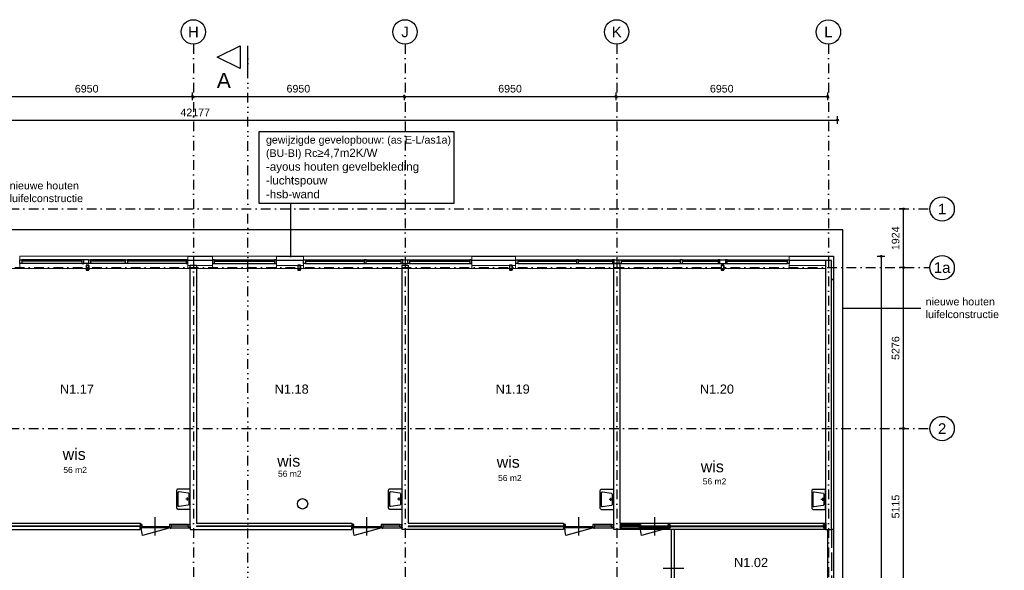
# Model space of a CAD drawing. Header units: millimetres. Extents: x 1137596 to 6076935, y -417599 to 265181.
# Tile 31 of 47: x 1279389 to 1311715, y -303720 to -285665. Entities that reach past the tile are written whole.
import ezdxf
from ezdxf.enums import TextEntityAlignment as Align

# ---------------------------------------------------------------- set-up
doc = ezdxf.new("R2010")
doc.units = ezdxf.units.MM
doc.header["$LTSCALE"] = 50
doc.header["$PDMODE"] = 3
doc.header["$PDSIZE"] = 1
for name, pattern in [('ACAD_ISO02W100', [15, 12, -3]), ('DASHDOT2', [12.7, 6.35, -3.175, 0, -3.175]), ('DIVIDE2', [15.875, 6.35, -3.175, 0, -3.175, 0, -3.175])]:
    doc.linetypes.add(name, pattern=pattern)
doc.layers.get('0').update_dxf_attribs({"linetype": 'CONTINUOUS'})
doc.layers.get('DEFPOINTS').update_dxf_attribs({"linetype": 'CONTINUOUS'})
for name, color, linetype in [('AL21----_BUITENWAND', 3, 'CONTINUOUS'), ('AL22----_BINNENWAND', 3, 'CONTINUOUS'), ('AL24----_TRAPPEN', 1, 'CONTINUOUS'), ('AL28----_KONSTRUKTIES', 4, 'CONTINUOUS'), ('AL31----_BUITENKOZIJN', 2, 'CONTINUOUS'), ('AL32----_BINNENKOZIJN', 7, 'CONTINUOUS'), ('AL32----_BINNENKOZIJN_1', 1, 'CONTINUOUS'), ('AL74----_INRSANITAIR', 7, 'CONTINUOUS'), ('Alg-Dik-Az', 4, 'CONTINUOUS'), ('bib', 7, 'CONTINUOUS'), ('bib @ 100', 7, 'CONTINUOUS'), ('DIM25', 1, 'CONTINUOUS'), ('Stramien-Alg-Az', 9, 'DASHDOT2'), ('Stramien-Alg-Drs', 8, 'CONTINUOUS'), ('Stramien-Alg-Txt', 2, 'CONTINUOUS'), ('Txt25', 2, 'CONTINUOUS'), ('TXT25-Oppvl', 2, 'CONTINUOUS'), ('TXT35', 3, 'CONTINUOUS')]:
    doc.layers.add(name, color=color, linetype=linetype)
doc.styles.add('BOS3', font='arial.ttf')
doc.dimstyles.new('BOS3', dxfattribs={"dimtxt": 2.5, "dimasz": 1.25, "dimexe": 1.25, "dimexo": 0, "dimgap": 1.25, "dimtad": 1, "dimdec": 3, "dimdsep": 46, "dimtxsty": 'BOS3', "dimblk": 'SMALL', "dimblk1": 'SMALL', "dimblk2": 'SMALL', "dimsah": 1, "dimcen": 2.5, "dimclrd": 1, "dimclre": 1, "dimclrt": 2, "dimadec": 4, "dimazin": 2, "dimtfac": 0.4, "dimtdec": 0, "dimtix": 1, "dimtmove": 2, "dimatfit": 3, "dimfxl": 1.25, "dimfxlon": 1, "dimtvp": 1, "dimtolj": 1, "dimarcsym": 0})

# ---------------------------------------------------------------- blocks, each defined once
blk = doc.blocks.new('*U247')
at = {"layer": 'Stramien-Alg-Drs'}
blk.add_circle((-4, 0), 4, dxfattribs=at)
at = {"layer": 'Stramien-Alg-Txt', "style": 'BOS3'}
blk.add_attdef('TEKST', text='', height=3.5, dxfattribs=at).set_placement((-4, 0), align=Align.MIDDLE)
blk = doc.blocks.new('_Small')
at = {"color": 0, "linetype": 'ByBlock', "lineweight": -2}
blk.add_circle((0, 0), 0.25, dxfattribs=at)
blk = doc.blocks.new('*D203')
at = {"layer": 'DEFPOINTS', "color": 0, "transparency": 16777216}
for p in [(752194, -559428), (745244, -559737), (752194, -559871)]:
    blk.add_point(p, dxfattribs=at)
at = {"layer": 'DIM25', "color": 1, "lineweight": -2, "transparency": 16777216}
for p, q in [((745244, -559553), (745244, -559303)), ((745244, -559428), (752194, -559428)), ((752194, -559553), (752194, -559303))]:
    blk.add_line(p, q, dxfattribs=at)
at = {"layer": 'DIM25', "color": 1, "lineweight": -2, "transparency": 16777216, "xscale": 125, "yscale": 125, "zscale": 125, "rotation": 180}
blk.add_blockref('_Small', (745244, -559428), dxfattribs=at)
at = {"layer": 'DIM25', "color": 1, "lineweight": -2, "transparency": 16777216, "xscale": 125, "yscale": 125, "zscale": 125}
blk.add_blockref('_Small', (752194, -559428), dxfattribs=at)
at = {"layer": 'DIM25', "color": 2, "transparency": 16777216, "insert": (748719, -559175), "char_height": 250, "attachment_point": 5, "style": 'BOS3'}
blk.add_mtext('\\A1;6950', dxfattribs=at)
blk = doc.blocks.new('*D204')
at = {"layer": 'DEFPOINTS', "color": 0, "transparency": 16777216}
for p in [(759144, -559252), (759144, -559428), (752194, -559871)]:
    blk.add_point(p, dxfattribs=at)
at = {"layer": 'DIM25', "color": 1, "lineweight": -2, "transparency": 16777216}
for p, q in [((752194, -559553), (752194, -559303)), ((752194, -559428), (759144, -559428)), ((759144, -559377), (759144, -559553))]:
    blk.add_line(p, q, dxfattribs=at)
at = {"layer": 'DIM25', "color": 1, "lineweight": -2, "transparency": 16777216, "xscale": 125, "yscale": 125, "zscale": 125, "rotation": 180}
blk.add_blockref('_Small', (752194, -559428), dxfattribs=at)
at = {"layer": 'DIM25', "color": 1, "lineweight": -2, "transparency": 16777216, "xscale": 125, "yscale": 125, "zscale": 125}
blk.add_blockref('_Small', (759144, -559428), dxfattribs=at)
at = {"layer": 'DIM25', "color": 2, "transparency": 16777216, "insert": (755669, -559175), "char_height": 250, "attachment_point": 5, "style": 'BOS3'}
blk.add_mtext('\\A1;6950', dxfattribs=at)
blk = doc.blocks.new('*D205')
at = {"layer": 'DEFPOINTS', "color": 0, "transparency": 16777216}
for p in [(766094, -559161), (759144, -559252), (766094, -559428)]:
    blk.add_point(p, dxfattribs=at)
at = {"layer": 'DIM25', "color": 1, "lineweight": -2, "transparency": 16777216}
for p, q in [((759144, -559377), (759144, -559553)), ((759144, -559428), (766094, -559428)), ((766094, -559303), (766094, -559553))]:
    blk.add_line(p, q, dxfattribs=at)
at = {"layer": 'DIM25', "color": 1, "lineweight": -2, "transparency": 16777216, "xscale": 125, "yscale": 125, "zscale": 125, "rotation": 180}
blk.add_blockref('_Small', (759144, -559428), dxfattribs=at)
at = {"layer": 'DIM25', "color": 1, "lineweight": -2, "transparency": 16777216, "xscale": 125, "yscale": 125, "zscale": 125}
blk.add_blockref('_Small', (766094, -559428), dxfattribs=at)
at = {"layer": 'DIM25', "color": 2, "transparency": 16777216, "insert": (762619, -559175), "char_height": 250, "attachment_point": 5, "style": 'BOS3'}
blk.add_mtext('\\A1;6950', dxfattribs=at)
blk = doc.blocks.new('*D206')
at = {"layer": 'DEFPOINTS', "color": 0, "transparency": 16777216}
for p in [(766094, -559161), (773044, -559161), (773044, -559428)]:
    blk.add_point(p, dxfattribs=at)
at = {"layer": 'DIM25', "color": 1, "lineweight": -2, "transparency": 16777216}
for p, q in [((766094, -559303), (766094, -559553)), ((766094, -559428), (773044, -559428)), ((773044, -559303), (773044, -559553))]:
    blk.add_line(p, q, dxfattribs=at)
at = {"layer": 'DIM25', "color": 1, "lineweight": -2, "transparency": 16777216, "xscale": 125, "yscale": 125, "zscale": 125, "rotation": 180}
blk.add_blockref('_Small', (766094, -559428), dxfattribs=at)
at = {"layer": 'DIM25', "color": 1, "lineweight": -2, "transparency": 16777216, "xscale": 125, "yscale": 125, "zscale": 125}
blk.add_blockref('_Small', (773044, -559428), dxfattribs=at)
at = {"layer": 'DIM25', "color": 2, "transparency": 16777216, "insert": (769569, -559175), "char_height": 250, "attachment_point": 5, "style": 'BOS3'}
blk.add_mtext('\\A1;6950', dxfattribs=at)
blk = doc.blocks.new('*D216')
at = {"layer": 'DEFPOINTS', "color": 0, "transparency": 16777216}
for p in [(775531, -570317), (775711, -570317), (775692, -575432)]:
    blk.add_point(p, dxfattribs=at)
at = {"layer": 'DIM25', "color": 1, "lineweight": -2, "transparency": 16777216}
for p, q in [((775586, -570317), (775406, -570317)), ((775531, -575432), (775531, -570317)), ((775567, -575432), (775406, -575432))]:
    blk.add_line(p, q, dxfattribs=at)
at = {"layer": 'DIM25', "color": 1, "lineweight": -2, "transparency": 16777216, "xscale": 125, "yscale": 125, "zscale": 125}
for p, rotation in [((775531, -570317), 90), ((775531, -575432), 270)]:
    blk.add_blockref('_Small', p, dxfattribs=dict(at, rotation=rotation))
at = {"layer": 'DIM25', "color": 2, "transparency": 16777216, "insert": (775278, -572875), "char_height": 250, "attachment_point": 5, "rotation": 90, "style": 'BOS3'}
blk.add_mtext('\\A1;5115', dxfattribs=at)
blk = doc.blocks.new('*D219')
at = {"layer": 'DEFPOINTS', "color": 0, "transparency": 16777216}
for p in [(775531, -565041), (775616, -565041), (775711, -570317)]:
    blk.add_point(p, dxfattribs=at)
at = {"layer": 'DIM25', "color": 1, "lineweight": -2, "transparency": 16777216}
for p, q in [((775531, -565041), (775406, -565041)), ((775531, -570317), (775531, -565041)), ((775586, -570317), (775406, -570317))]:
    blk.add_line(p, q, dxfattribs=at)
at = {"layer": 'DIM25', "color": 1, "lineweight": -2, "transparency": 16777216, "xscale": 125, "yscale": 125, "zscale": 125}
for p, rotation in [((775531, -565041), 90), ((775531, -570317), 270)]:
    blk.add_blockref('_Small', p, dxfattribs=dict(at, rotation=rotation))
at = {"layer": 'DIM25', "color": 2, "transparency": 16777216, "insert": (775278, -567679), "char_height": 250, "attachment_point": 5, "rotation": 90, "style": 'BOS3'}
blk.add_mtext('\\A1;5276', dxfattribs=at)
blk = doc.blocks.new('*D220')
at = {"layer": 'DEFPOINTS', "color": 0, "transparency": 16777216}
for p in [(775531, -563117), (775636, -563117), (775616, -565041)]:
    blk.add_point(p, dxfattribs=at)
at = {"layer": 'DIM25', "color": 1, "lineweight": -2, "transparency": 16777216}
for p, q in [((775531, -563117), (775406, -563117)), ((775531, -565041), (775531, -563117)), ((775531, -565041), (775406, -565041))]:
    blk.add_line(p, q, dxfattribs=at)
at = {"layer": 'DIM25', "color": 1, "lineweight": -2, "transparency": 16777216, "xscale": 125, "yscale": 125, "zscale": 125}
for p, rotation in [((775531, -563117), 90), ((775531, -565041), 270)]:
    blk.add_blockref('_Small', p, dxfattribs=dict(at, rotation=rotation))
at = {"layer": 'DIM25', "color": 2, "transparency": 16777216, "insert": (775278, -564079), "char_height": 250, "attachment_point": 5, "rotation": 90, "style": 'BOS3'}
blk.add_mtext('\\A1;1924', dxfattribs=at)
blk = doc.blocks.new('*D221')
at = {"layer": 'DEFPOINTS', "color": 0, "transparency": 16777216}
for p in [(773370, -560201), (731193, -564668), (773370, -564683)]:
    blk.add_point(p, dxfattribs=at)
at = {"layer": 'DIM25', "color": 1, "lineweight": -2, "transparency": 16777216}
for p, q in [((731193, -560326), (731193, -560076)), ((731193, -560201), (773370, -560201)), ((773370, -560326), (773370, -560076))]:
    blk.add_line(p, q, dxfattribs=at)
at = {"layer": 'DIM25', "color": 1, "lineweight": -2, "transparency": 16777216, "xscale": 125, "yscale": 125, "zscale": 125, "rotation": 180}
blk.add_blockref('_Small', (731193, -560201), dxfattribs=at)
at = {"layer": 'DIM25', "color": 1, "lineweight": -2, "transparency": 16777216, "xscale": 125, "yscale": 125, "zscale": 125}
blk.add_blockref('_Small', (773370, -560201), dxfattribs=at)
at = {"layer": 'DIM25', "color": 2, "transparency": 16777216, "insert": (752282, -559950), "char_height": 250, "attachment_point": 5, "style": 'BOS3'}
blk.add_mtext('\\A1;42177', dxfattribs=at)
blk = doc.blocks.new('*D222')
at = {"layer": 'DEFPOINTS', "color": 0, "transparency": 16777216}
for p in [(773241, -564669), (773241, -590590), (774799, -590590)]:
    blk.add_point(p, dxfattribs=at)
at = {"layer": 'DIM25', "color": 1, "lineweight": -2, "transparency": 16777216}
for p, q in [((774674, -564669), (774924, -564669)), ((774799, -564669), (774799, -590590)), ((774674, -590590), (774924, -590590))]:
    blk.add_line(p, q, dxfattribs=at)
at = {"layer": 'DIM25', "color": 1, "lineweight": -2, "transparency": 16777216, "xscale": 125, "yscale": 125, "zscale": 125}
for p, rotation in [((774799, -564669), 90), ((774799, -590590), 270)]:
    blk.add_blockref('_Small', p, dxfattribs=dict(at, rotation=rotation))
at = {"layer": 'DIM25', "color": 2, "transparency": 16777216, "insert": (774547, -577629), "char_height": 250, "attachment_point": 5, "rotation": 90, "style": 'BOS3'}
blk.add_mtext('\\A1;25921', dxfattribs=at)
blk = doc.blocks.new('doorsneden')
at = {"layer": 'Alg-Dik-Az', "linetype": 'DIVIDE2'}
blk.add_line((43781, -63991), (43781, 5353), dxfattribs=at)
at = {"layer": 'Alg-Dik-Az'}
blk.add_line((43781, 4603), (43781, 5353), dxfattribs=at)
blk.add_lwpolyline([(43531, 4603), (42781, 4978), (43531, 5353)], close=True, dxfattribs=at)
at = {"layer": 'Alg-Dik-Az', "style": 'BOS3'}
blk.add_text('A', height=500, dxfattribs=at).set_placement((42766, 3963))
blk = doc.blocks.new('*U252')
at = {"layer": 'TXT25-Oppvl', "style": 'BOS3'}
blk.add_attdef('OPPERVLAKTE2', (0, -3), '', height=2, dxfattribs=at)
at = {"layer": 'TXT35', "style": 'BOS3'}
for tag, p, height in [('RUIMTENUMMER', (0, 4), 3), ('RUIMTENAAM', (0, 0), 2.5)]:
    blk.add_attdef(tag, p, '', height=height, dxfattribs=at)
blk = doc.blocks.new('stramienen')
at = {"layer": 'Stramien-Alg-Az'}
blk.add_line((730479.0455, -565041.1412), (776404.4348, -565041.1412), dxfattribs=at)
for points in [[(752220.671, -557711.0088), (752220.671, -629125.4991)], [(759170.6692, -557711.0234), (759170.6692, -629125.5137)], [(766120.6695, -557711.0234), (766120.6695, -629125.5137)], [(773070.6697, -557711.0234), (773070.6697, -629125.5137)], [(703629.6064, -563117.1403), (776404.4348, -563117.1403)], [(703629.6064, -570317.1403), (776404.4348, -570317.1403)]]:
    blk.add_lwpolyline(points, dxfattribs=at)
at = {"layer": 'bib @ 100', "xscale": 100, "yscale": 100, "zscale": 100}
for p, values in [((752620.671, -557311.0088), {'TEKST': 'H'}), ((759570.6692, -557311.0234), {'TEKST': 'J'}), ((766520.6695, -557311.0234), {'TEKST': 'K'}), ((773470.6687, -557313.6817), {'TEKST': 'L'}), ((777204.4348, -563117.1403), {'TEKST': '1'}), ((777204.4348, -565041.1412), {'TEKST': '1a'}), ((777204.4348, -570317.1403), {'TEKST': '2'})]:
    blk.add_blockref('*U247', p, dxfattribs=at).add_auto_attribs(values)
at = {"layer": 'DIM25'}
for base, p1, p2, picture, middle in [((752193.7268, -559427.6625), (745243.7265, -559736.7936), (752193.7268, -559870.693), '*D203', (748718.7267, -559175.0193)), ((759143.6766, -559427.6625), (752193.6768, -559870.693), (759143.6766, -559252.196), '*D204', (755668.6767, -559175.0193)), ((766093.9118, -559427.6625), (759143.9116, -559252.196), (766093.9118, -559160.7554), '*D205', (762618.9117, -559175.0193)), ((773043.9471, -559427.6625), (766093.9468, -559160.7554), (773043.9471, -559160.6253), '*D206', (769568.947, -559175.0193)), ((773370.1995, -560200.9072), (731193.1993, -564668.0989), (773370.1995, -564683.3413), '*D221', (752281.6994, -559950.3957))]:
    dim = blk.add_linear_dim(base=base, p1=p1, p2=p2, dimstyle='BOS3', override={"dimscale": 0, "dimtxt": 2.5, "dimasz": 1.25, "dimexe": 1.25, "dimexo": 1.25, "dimgap": 1.25, "dimclrt": 2, "dimfxl": 1.25, "dimfxlon": 1}, dxfattribs=at)
    dim.commit()
    dim.dimension.update_dxf_attribs({"geometry": picture, "text_midpoint": middle})
for base, p1, p2, picture, middle in [((775531.006, -563117.1413), (775616.3573, -565041.1412), (775636.4322, -563117.1413), '*D220', (775278.3628, -564079.1413)), ((774799.255, -590589.5966), (773241.2488, -564668.5968), (773241.2958, -590589.5966), '*D222', (774546.6117, -577629.0967)), ((775531.006, -565041.1402), (775711.09, -570317.1403), (775616.3573, -565041.1402), '*D219', (775278.3628, -567679.1403)), ((775531.006, -570317.0923), (775691.7367, -575432.0924), (775711.09, -570317.0923), '*D216', (775278.3628, -572874.5923))]:
    dim = blk.add_linear_dim(base=base, p1=p1, p2=p2, angle=90, dimstyle='BOS3', override={"dimscale": 0, "dimtxt": 2.5, "dimasz": 1.25, "dimexe": 1.25, "dimexo": 1.25, "dimgap": 1.25, "dimclrt": 2, "dimfxl": 1.25, "dimfxlon": 1}, dxfattribs=at)
    dim.commit()
    dim.dimension.update_dxf_attribs({"geometry": picture, "text_midpoint": middle})

msp = doc.modelspace()

# ---------------------------------------------------------------- linework, layer by layer
at = {"color": 3, "lineweight": 0}
for p, q in [((1279391.7731, -293822.5284), (1279391.7734, -293422.531)), ((1284911.8051, -293822.5313), (1284911.8053, -293422.535)), ((1285720.0792, -293822.5258), (1285720.079, -293422.5295)), ((1287817.5711, -293822.5298), (1287817.5708, -293422.5324)), ((1288710.7897, -293822.5293), (1288710.7895, -293422.533)), ((1294230.8216, -293822.5264), (1294230.8214, -293422.529)), ((1295670.5699, -293422.528), (1295670.5699, -293822.5256)), ((1304652.5191, -293422.5214), (1304652.5191, -293822.5209)), ((1284911.8051, -293657.6129), (1284911.8051, -293822.5313)), ((1285720.0791, -293657.6074), (1285720.0792, -293822.5258)), ((1288710.7896, -293657.6109), (1288710.7897, -293822.5293)), ((1294230.8216, -293657.6001), (1294230.8216, -293822.5264))]:
    msp.add_line(p, q, dxfattribs=at)
at = {"color": 1, "lineweight": 0}
for p, q in [((1279391.7734, -293422.5107), (1284911.8053, -293422.5135)), ((1285720.5919, -293422.5081), (1285720.079, -293422.5081)), ((1287817.5696, -293422.5181), (1285720.079, -293422.5081)), ((1288700.7882, -293487.6109), (1288710.7895, -293487.6109)), ((1304652.5191, -293422.5032), (1288710.7895, -293422.5116))]:
    msp.add_line(p, q, dxfattribs=at)
at = {"color": 3}
for p, q in [((1300786.5359, -308671.5273), (1300786.521, -302386.5275)), ((1300886.5359, -308671.5271), (1300886.521, -302386.5272)), ((1305910.646, -302386.5149), (1305910.687, -316321.5168)), ((1306110.646, -302386.5143), (1306110.687, -316321.5162))]:
    msp.add_line(p, q, dxfattribs=at)
at = {"color": 1, "linetype": 'ACAD_ISO02W100'}
msp.add_line((1306040.6597, -302386.5143), (1306040.6777, -308521.5136), dxfattribs=at)
at = {"color": 1}
msp.add_line((1300517.1211, -303653.5236), (1301190.4422, -303653.5236), dxfattribs=at)
at = {"color": 3, "lineweight": 0, "flags": 128}
for points in [[(1285720.5919, -293422.5352), (1284911.8051, -293422.5358)], [(1288710.7895, -293422.533), (1287817.5696, -293422.5337)], [(1295670.5699, -293422.528), (1294230.8214, -293422.529)], [(1306111.9493, -293422.5204), (1304652.5191, -293422.5214)], [(1264340.6753, -293822.5421), (1305840.674, -293822.5203)], [(1285720.5919, -293722.5205), (1284911.8051, -293722.5205)], [(1288710.7897, -293722.5205), (1287817.5696, -293722.5205)], [(1295670.5699, -293722.5204), (1294230.8216, -293722.5204)], [(1305328.3137, -293722.5225), (1305840.6735, -293722.5203), (1304652.5191, -293722.5203)]]:
    msp.add_lwpolyline(points, dxfattribs=at)
at = {"color": 1, "linetype": 'Continuous'}
msp.add_circle((1288674.2561, -301540.5796), 170, dxfattribs=at)
at = {"layer": 'AL21----_BUITENWAND'}
for points in [[(1284911.8051, -293422.5206), (1285720.5919, -293422.5199)], [(1287817.5696, -293422.5181), (1288710.7895, -293422.5173)], [(1294230.8214, -293422.5124), (1295670.5699, -293422.5111)], [(1304652.5191, -293422.5032), (1306110.6732, -293422.5019), (1306110.6733, -293601.5282), (1306110.6733, -293601.5282), (1306110.6753, -294183.8148), (1306040.6743, -294183.8148), (1306040.6743, -293557.8198), (1305328.3137, -293557.8198)], [(1285720.5919, -293557.8202), (1284911.8051, -293557.8203)], [(1288710.7896, -293557.8202), (1287817.5696, -293557.8202)], [(1295670.5699, -293557.82), (1294230.8215, -293557.82)], [(1305328.3137, -293557.8198), (1304652.5191, -293557.8198)]]:
    msp.add_lwpolyline(points, dxfattribs=at)
for points in [[(1305840.646, -293557.8198), (1305840.646, -302386.5143), (1306040.6597, -302386.5143), (1306040.6597, -293557.8198)], [(1306110.646, -294183.8148), (1306110.646, -302386.5143), (1306040.6597, -302386.5143), (1306040.6597, -294183.8148)]]:
    msp.add_lwpolyline(points, close=True, dxfattribs=at)
at = {"layer": 'AL22----_BINNENWAND'}
for points in [[(1284990.6792, -302286.5524), (1284990.6792, -293715.5538), (1285190.6724, -293715.5538), (1285190.6724, -302171.5431)], [(1298890.6611, -302286.5279), (1298890.6592, -302286.5279), (1298893.221, -293653.827), (1299093.2083, -293653.827), (1299090.6597, -302171.5187)], [(1278240.6792, -302171.5563), (1283340.6616, -302171.5563), (1283340.6616, -302271.5592), (1278240.6792, -302271.5592)], [(1285190.6616, -302171.5431), (1290290.6611, -302171.5431), (1290290.6611, -302271.5514), (1285190.6616, -302271.5514)], [(1299090.6597, -302171.5187), (1305853.5664, -302171.5187), (1305853.5664, -302271.527), (1299090.6597, -302271.527), (1299090.6597, -302286.5187)], [(1278040.6792, -302286.5602), (1278040.6792, -302386.5553), (1283340.6616, -302386.5553), (1283340.6616, -302286.5602), (1278240.6792, -302286.5602)], [(1284990.6792, -302286.5524), (1284990.6616, -302286.5524), (1284990.6616, -302386.5421), (1290290.6611, -302386.5421), (1290290.6611, -302286.5524), (1285190.6724, -302286.5524)], [(1285190.6724, -302271.5514), (1285190.6724, -302286.5524)], [(1299090.6465, -302286.5187), (1305853.5664, -302286.5187), (1305853.5664, -302386.5275), (1298890.6611, -302386.5275), (1298890.6611, -302286.5187)]]:
    msp.add_lwpolyline(points, dxfattribs=at)
msp.add_lwpolyline([(1292140.6621, -302171.5299), (1297240.6614, -302171.5299), (1297240.6614, -302271.5401), (1292140.6621, -302271.5401), (1292140.6462, -302286.5392), (1297240.6614, -302286.5392), (1297240.6614, -302386.5309), (1291940.6619, -302386.5309), (1291940.6619, -302286.5392), (1291940.6619, -293715.5392), (1292140.6462, -293715.5392)], close=True, dxfattribs=at)
at = {"layer": 'AL24----_TRAPPEN'}
msp.add_lwpolyline([(1279474.6662, -344704.1966), (1279474.7959, -319524.2195), (1279474.7959, -319524.2195), (1306410.7086, -319524.2195), (1306410.7086, -319524.2195), (1306410.7086, -293455.1421), (1306410.7086, -292555.1421), (1264262.6104, -292555.1421)], dxfattribs=at)
at = {"layer": 'AL28----_KONSTRUKTIES'}
for points in [[(1281659.6816, -293873.4762), (1281660.3989, -293872.069), (1281660.646, -293870.5084), (1281660.646, -293720.6142), (1281660.3979, -293719.0465), (1281659.6807, -293717.6393), (1281658.5635, -293716.5231), (1281657.1562, -293715.8053), (1281655.5957, -293715.5582), (1281575.6901, -293715.5582), (1281574.1352, -293715.8043), (1281572.7275, -293716.5221), (1281571.6103, -293717.6393), (1281570.8931, -293719.0465), (1281570.646, -293720.608), (1281570.646, -293870.5084), (1281570.8931, -293872.069), (1281571.6103, -293873.4772), (1281572.7275, -293874.5943), (1281574.1352, -293875.3111), (1281575.6963, -293875.5582), (1281615.646, -293875.5582), (1281655.5905, -293875.5582), (1281657.1572, -293875.3102), (1281658.5644, -293874.5934)], [(1288609.6816, -293873.464), (1288610.3989, -293872.0567), (1288610.646, -293870.4962), (1288610.646, -293720.602), (1288610.3979, -293719.0343), (1288609.6807, -293717.6271), (1288608.5635, -293716.5108), (1288607.1562, -293715.7931), (1288605.5957, -293715.546), (1288525.6901, -293715.546), (1288524.1352, -293715.7921), (1288522.7275, -293716.5099), (1288521.6103, -293717.6271), (1288520.8931, -293719.0343), (1288520.646, -293720.5958), (1288520.646, -293870.4962), (1288520.8931, -293872.0567), (1288521.6103, -293873.465), (1288522.7275, -293874.5821), (1288524.1352, -293875.2989), (1288525.6963, -293875.546), (1288565.646, -293875.546), (1288605.5905, -293875.546), (1288607.1572, -293875.298), (1288608.5644, -293874.5812)], [(1295559.6808, -293873.464), (1295560.3981, -293872.0567), (1295560.6452, -293870.4962), (1295560.6452, -293720.602), (1295560.3972, -293719.0343), (1295559.6799, -293717.6271), (1295558.5627, -293716.5108), (1295557.1555, -293715.7931), (1295555.5949, -293715.546), (1295475.6893, -293715.546), (1295474.1345, -293715.7921), (1295472.7267, -293716.5099), (1295471.6096, -293717.6271), (1295470.8923, -293719.0343), (1295470.6452, -293720.5958), (1295470.6452, -293870.4962), (1295470.8923, -293872.0567), (1295471.6096, -293873.465), (1295472.7267, -293874.5821), (1295474.1345, -293875.2989), (1295475.6955, -293875.546), (1295515.6452, -293875.546), (1295555.5897, -293875.546), (1295557.1564, -293875.298), (1295558.5637, -293874.5812)], [(1302509.6811, -293873.4386), (1302510.3984, -293872.0314), (1302510.6455, -293870.4708), (1302510.6455, -293720.5766), (1302510.3975, -293719.0089), (1302509.6802, -293717.6017), (1302508.563, -293716.4855), (1302507.1558, -293715.7677), (1302505.5952, -293715.5206), (1302425.6896, -293715.5206), (1302424.1348, -293715.7667), (1302422.727, -293716.4845), (1302421.6099, -293717.6017), (1302420.8926, -293719.0089), (1302420.6455, -293720.5704), (1302420.6455, -293870.4708), (1302420.8926, -293872.0314), (1302421.6099, -293873.4396), (1302422.727, -293874.5567), (1302424.1348, -293875.2735), (1302425.6958, -293875.5206), (1302465.6455, -293875.5206), (1302505.59, -293875.5206), (1302507.1567, -293875.2726), (1302508.564, -293874.5558)]]:
    msp.add_lwpolyline(points, close=True, dxfattribs=at)
for points in [[(1281654.6465, -293868.6082, -0.4142135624), (1281653.6965, -293869.5582), (1281615.646, -293869.5582), (1281577.5955, -293869.5582, -0.4142135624), (1281576.6455, -293868.6082), (1281576.6455, -293722.5082, -0.4142135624), (1281577.5955, -293721.5582), (1281653.6965, -293721.5582, -0.4142135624), (1281654.6465, -293722.5082)], [(1288604.6465, -293868.596, -0.4142135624), (1288603.6965, -293869.546), (1288565.646, -293869.546), (1288527.5955, -293869.546, -0.4142135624), (1288526.6455, -293868.596), (1288526.6455, -293722.496, -0.4142135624), (1288527.5955, -293721.546), (1288603.6965, -293721.546, -0.4142135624), (1288604.6465, -293722.496)], [(1295554.6457, -293868.596, -0.4142135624), (1295553.6957, -293869.546), (1295515.6452, -293869.546), (1295477.5947, -293869.546, -0.4142135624), (1295476.6447, -293868.596), (1295476.6447, -293722.496, -0.4142135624), (1295477.5947, -293721.546), (1295553.6957, -293721.546, -0.4142135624), (1295554.6457, -293722.496)], [(1302504.646, -293868.5706, -0.4142135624), (1302503.696, -293869.5206), (1302465.6455, -293869.5206), (1302427.595, -293869.5206, -0.4142135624), (1302426.645, -293868.5706), (1302426.645, -293722.4706, -0.4142135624), (1302427.595, -293721.5206), (1302503.696, -293721.5206, -0.4142135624), (1302504.646, -293722.4706)]]:
    msp.add_lwpolyline(points, format="xyb", close=True, dxfattribs=at)
at = {"layer": 'AL31----_BUITENKOZIJN'}
for points in [[(1279391.7731, -293657.6021), (1279391.7731, -293543.6021), (1279458.7745, -293543.6021), (1279458.7745, -293657.6021)], [(1282860.3885, -293657.609), (1282860.3885, -293543.609), (1282927.388, -293543.609), (1282927.388, -293657.609)], [(1285788.4838, -293657.6035), (1285788.4838, -293543.6035), (1285721.4825, -293543.6035), (1285721.4825, -293657.6035)], [(1287817.5711, -293657.6035), (1287817.5711, -293543.6035), (1287750.5698, -293543.6035), (1287750.5698, -293657.6035)], [(1290762.2062, -293657.607), (1290762.2062, -293543.607), (1290695.2067, -293543.607), (1290695.2067, -293657.607)], [(1294230.8216, -293657.6001), (1294230.8216, -293543.6001), (1294163.8203, -293543.6001), (1294163.8203, -293657.6001)], [(1297734.4984, -293657.607), (1297734.4984, -293543.607), (1297667.4989, -293543.607), (1297667.4989, -293657.607)], [(1301144.8482, -293657.6001), (1301144.8482, -293543.6001), (1301077.8469, -293543.6001), (1301077.8469, -293657.6001)]]:
    msp.add_lwpolyline(points, close=True, dxfattribs=at)
for points in [[(1281398.053, -293543.6051), (1279458.7745, -293543.602)], [(1281398.053, -293584.9771), (1279458.7745, -293584.9771)], [(1281398.053, -293657.606), (1279458.7745, -293657.6019)], [(1281432.2651, -293543.6051), (1281398.053, -293543.6051)], [(1281432.2651, -293584.9809), (1281398.053, -293584.9768)], [(1281432.2651, -293657.606), (1281398.053, -293657.606)], [(1281499.2647, -293543.6051), (1281432.2651, -293543.6051), (1281432.2651, -293657.606), (1281489.2654, -293657.606), (1281489.2654, -293557.6041), (1281499.2647, -293557.6041), (1281499.2647, -293543.6051)], [(1281648.4317, -293543.6051), (1281499.2647, -293543.6051)], [(1281648.4317, -293657.606), (1281499.2647, -293657.606)], [(1281658.4329, -293657.606), (1281658.4329, -293557.608), (1281648.4317, -293557.608), (1281648.4317, -293543.6051), (1281715.4331, -293543.6051), (1281715.4331, -293657.606), (1281658.4329, -293657.606)], [(1282860.3885, -293543.609), (1281715.4331, -293543.6049)], [(1282860.3885, -293584.9849), (1281715.4331, -293584.9809)], [(1282860.3885, -293657.609), (1281715.4331, -293657.6059)], [(1284154.8066, -293543.6129), (1282927.388, -293543.6088)], [(1284154.8046, -293584.9888), (1282927.388, -293584.9848)], [(1284154.8046, -293657.6129), (1282927.388, -293657.6088)], [(1284854.8071, -293543.6129), (1284154.8046, -293543.6129)], [(1284854.8064, -293584.9888), (1284154.8046, -293584.9888)], [(1284854.8051, -293657.6129), (1284154.8046, -293657.6129)], [(1284854.8071, -293543.6129), (1284854.8051, -293657.6129), (1284911.8051, -293657.6129), (1284911.8051, -293557.6119), (1284921.8066, -293557.6119), (1284921.8066, -293543.6129), (1284854.8071, -293543.6117)], [(1285777.0791, -293543.6064), (1285811.2912, -293543.6064)], [(1285777.0791, -293657.6074), (1285811.2912, -293657.6074)], [(1285788.4838, -293584.9782), (1285811.2912, -293584.9782)], [(1285811.2912, -293543.6064), (1287750.5698, -293543.6034)], [(1285811.2912, -293584.9785), (1287750.5698, -293584.9785)], [(1285811.2912, -293657.6074), (1287750.5698, -293657.6033)], [(1288767.7877, -293543.6109), (1288767.7896, -293657.6109), (1288710.7896, -293657.6109), (1288710.7896, -293557.6099), (1288700.7882, -293557.6099), (1288700.7882, -293543.6109), (1288767.7877, -293543.6097)], [(1288767.7877, -293543.6109), (1289467.7901, -293543.6109)], [(1288767.7884, -293584.9869), (1289467.7901, -293584.9869)], [(1288767.7896, -293657.6109), (1289467.7901, -293657.6109)], [(1289467.7882, -293543.6109), (1290695.2067, -293543.6068)], [(1289467.7901, -293584.9868), (1290695.2067, -293584.9828)], [(1289467.7901, -293657.6109), (1290695.2067, -293657.6068)], [(1290762.2062, -293543.607), (1291907.1616, -293543.603)], [(1290762.2062, -293584.9829), (1291907.1616, -293584.9789)], [(1290762.2062, -293657.607), (1291907.1616, -293657.604)], [(1291964.1619, -293657.604), (1291964.1619, -293557.606), (1291974.1631, -293557.606), (1291974.1631, -293543.6031), (1291907.1616, -293543.6031), (1291907.1616, -293657.604), (1291964.1619, -293657.604)], [(1291974.1631, -293543.6031), (1292123.3301, -293543.6031)], [(1291974.1631, -293657.604), (1292123.3301, -293657.604)], [(1292123.3301, -293543.6031), (1292190.3296, -293543.6031), (1292190.3296, -293657.604), (1292133.3294, -293657.604), (1292133.3294, -293557.6021), (1292123.3301, -293557.6021), (1292123.3301, -293543.6031)], [(1292190.3296, -293543.6031), (1292224.5417, -293543.6031)], [(1292190.3296, -293584.9789), (1292224.5417, -293584.9748)], [(1292190.3296, -293657.604), (1292224.5417, -293657.604)], [(1292224.5417, -293543.6031), (1294163.8203, -293543.6)], [(1292224.5417, -293584.9751), (1294163.8203, -293584.9751)], [(1292224.5417, -293657.604), (1294163.8203, -293657.6)], [(1295740.0799, -293543.6109), (1295740.0818, -293657.6109), (1295683.0818, -293657.6109), (1295683.0818, -293557.6099), (1295673.0804, -293557.6099), (1295673.0804, -293543.6109), (1295740.0799, -293543.6097)], [(1295740.0799, -293543.6109), (1296440.0823, -293543.6109)], [(1295740.0806, -293584.9869), (1296440.0823, -293584.9869)], [(1295740.0818, -293657.6109), (1296440.0823, -293657.6109)], [(1296440.0804, -293543.6109), (1297667.4989, -293543.6068)], [(1296440.0823, -293584.9868), (1297667.4989, -293584.9828)], [(1296440.0823, -293657.6109), (1297667.4989, -293657.6068)], [(1297734.4984, -293543.607), (1298849.3401, -293543.603)], [(1297734.4984, -293584.9829), (1298849.3401, -293584.9789)], [(1297734.4984, -293657.607), (1298849.3401, -293657.604)], [(1298906.3403, -293657.604), (1298906.3403, -293557.606), (1298916.3416, -293557.606), (1298916.3416, -293543.6031), (1298849.3401, -293543.6031), (1298849.3401, -293657.604), (1298906.3403, -293657.604)], [(1298916.3416, -293543.6031), (1299065.5086, -293543.6031)], [(1298916.3416, -293657.604), (1299065.5086, -293657.604)], [(1299065.5086, -293543.6031), (1299132.5081, -293543.6031), (1299132.5081, -293657.604), (1299075.5079, -293657.604), (1299075.5079, -293557.6021), (1299065.5086, -293557.6021), (1299065.5086, -293543.6031)], [(1299132.5081, -293543.6031), (1299166.7202, -293543.6031)], [(1299132.5081, -293584.9789), (1299166.7202, -293584.9748)], [(1299132.5081, -293657.604), (1299166.7202, -293657.604)], [(1299166.7202, -293543.6031), (1301077.8469, -293543.6)], [(1299166.7202, -293584.9751), (1301077.8469, -293584.9751)], [(1299166.7202, -293657.604), (1301077.8469, -293657.6)], [(1301144.8463, -293543.6001), (1302320.4297, -293543.5961)], [(1301144.8482, -293584.9751), (1302320.4301, -293584.9711)], [(1301144.8482, -293657.6001), (1302320.4307, -293657.5961)], [(1302320.4306, -293657.5962), (1302377.4307, -293657.5957), (1302377.4307, -293557.5953), (1302387.4301, -293557.5953), (1302387.4301, -293543.5962), (1302320.4297, -293543.5962), (1302320.4307, -293657.5962)], [(1302385.112, -293657.1307), (1302548.3773, -293657.1307)], [(1302387.4301, -293543.5962), (1302550.6954, -293543.5962)], [(1302560.6956, -293657.5962), (1302617.6957, -293657.5962), (1302617.6957, -293543.5962), (1302550.6962, -293543.5962), (1302550.6962, -293557.5953), (1302560.6956, -293557.5953), (1302560.6956, -293657.5962)], [(1302617.6957, -293543.5962), (1303317.696, -293543.5962)], [(1302617.6957, -293584.9712), (1303317.696, -293584.9712)], [(1302617.6957, -293657.5962), (1303317.696, -293657.5962)], [(1303317.696, -293543.5962), (1303950.1945, -293543.5923)], [(1303317.696, -293584.9712), (1303950.1945, -293584.9683)], [(1303317.696, -293657.5962), (1303950.1945, -293657.5923)], [(1303950.1945, -293543.5923), (1304593.5546, -293543.5883)], [(1303950.1945, -293584.9683), (1304593.5546, -293584.9643)], [(1303950.1945, -293657.5923), (1304593.5546, -293657.5883)], [(1304650.5536, -293657.5884), (1304593.5546, -293657.5884), (1304593.5546, -293543.5884), (1304660.5541, -293543.5884), (1304660.5541, -293557.5874), (1304650.5536, -293557.5874), (1304650.5536, -293657.5884)]]:
    msp.add_lwpolyline(points, dxfattribs=at)
at = {"layer": 'AL32----_BINNENKOZIJN', "linetype": 'Continuous'}
for points in [[(1283340.6802, -302226.5509), (1283340.6938, -302242.5499), (1283352.6802, -302242.5499), (1283352.6802, -302314.5509), (1283340.6938, -302314.5509), (1283340.6938, -302330.5499), (1283352.6802, -302330.5499), (1283352.6802, -302335.5514), (1283390.6792, -302335.5514), (1283390.6792, -302292.5504), (1283407.6802, -302292.5504), (1283407.6802, -302221.5514), (1283352.6802, -302221.5514), (1283352.6802, -302226.5509)], [(1284374.6802, -302221.5494), (1284307.6792, -302221.5494), (1284307.6792, -302292.5504), (1284324.6802, -302292.5504), (1284324.6802, -302335.5494), (1284357.6802, -302335.5494), (1284357.6802, -302292.5504), (1284374.6802, -302292.5504), (1284374.6802, -302221.5494)], [(1284990.6792, -302226.5489), (1284990.6655, -302242.548), (1284978.6792, -302242.548), (1284978.6792, -302314.5489), (1284990.6655, -302314.5489), (1284990.6655, -302330.548), (1284978.6792, -302330.548), (1284978.6792, -302335.5494), (1284940.6802, -302335.5494), (1284940.6802, -302292.5484), (1284923.6792, -302292.5484), (1284923.6792, -302221.5494), (1284978.6792, -302221.5494), (1284978.6792, -302226.5489)], [(1290290.6628, -302226.5377), (1290290.6765, -302242.5367), (1290302.6628, -302242.5367), (1290302.6628, -302314.5377), (1290290.6765, -302314.5377), (1290290.6765, -302330.5367), (1290302.6628, -302330.5367), (1290302.6628, -302335.5382), (1290340.6619, -302335.5382), (1290340.6619, -302292.5372), (1290357.6628, -302292.5372), (1290357.6628, -302221.5382), (1290302.6628, -302221.5382), (1290302.6628, -302226.5377)], [(1291324.6628, -302221.5362), (1291257.6619, -302221.5362), (1291257.6619, -302292.5372), (1291274.6628, -302292.5372), (1291274.6628, -302335.5362), (1291307.6628, -302335.5362), (1291307.6628, -302292.5372), (1291324.6628, -302292.5372), (1291324.6628, -302221.5362)], [(1291940.6619, -302226.5358), (1291940.6482, -302242.5348), (1291928.6619, -302242.5348), (1291928.6619, -302314.5358), (1291940.6482, -302314.5358), (1291940.6482, -302330.5348), (1291928.6619, -302330.5348), (1291928.6619, -302335.5362), (1291890.6628, -302335.5362), (1291890.6628, -302292.5353), (1291873.6619, -302292.5353), (1291873.6619, -302221.5362), (1291928.6619, -302221.5362), (1291928.6619, -302226.5358)], [(1297240.6601, -302226.5265), (1297240.6738, -302242.5255), (1297252.6601, -302242.5255), (1297252.6601, -302314.5265), (1297240.6738, -302314.5265), (1297240.6738, -302330.5255), (1297252.6601, -302330.5255), (1297252.6601, -302335.527), (1297290.6591, -302335.527), (1297290.6591, -302292.526), (1297307.6601, -302292.526), (1297307.6601, -302221.527), (1297252.6601, -302221.527), (1297252.6601, -302226.5265)], [(1298274.6601, -302221.525), (1298207.6591, -302221.525), (1298207.6591, -302292.526), (1298224.6601, -302292.526), (1298224.6601, -302335.525), (1298257.6601, -302335.525), (1298257.6601, -302292.526), (1298274.6601, -302292.526), (1298274.6601, -302221.525)], [(1298890.6591, -302226.5245), (1298890.6454, -302242.5235), (1298878.6591, -302242.5235), (1298878.6591, -302314.5245), (1298890.6454, -302314.5245), (1298890.6454, -302330.5235), (1298878.6591, -302330.5235), (1298878.6591, -302335.525), (1298840.6601, -302335.525), (1298840.6601, -302292.524), (1298823.6591, -302292.524), (1298823.6591, -302221.525), (1298878.6591, -302221.525), (1298878.6591, -302226.5245)], [(1299092.7694, -302226.5245), (1299092.7831, -302242.5235), (1299104.7694, -302242.5235), (1299104.7694, -302314.5245), (1299092.7831, -302314.5245), (1299092.7831, -302330.5235), (1299104.7694, -302330.5235), (1299104.7694, -302335.525), (1299142.7684, -302335.525), (1299142.7684, -302292.524), (1299159.7694, -302292.524), (1299159.7694, -302221.525), (1299104.7694, -302221.525), (1299104.7694, -302226.5245)], [(1299708.7684, -302221.525), (1299775.7694, -302221.525), (1299775.7694, -302292.526), (1299758.7684, -302292.526), (1299758.7684, -302335.525), (1299725.7684, -302335.525), (1299725.7684, -302292.526), (1299708.7684, -302292.526), (1299708.7684, -302221.525)], [(1300742.7684, -302226.5265), (1300742.7548, -302242.5255), (1300730.7684, -302242.5255), (1300730.7684, -302314.5265), (1300742.7548, -302314.5265), (1300742.7548, -302330.5255), (1300730.7684, -302330.5255), (1300730.7684, -302335.527), (1300692.7694, -302335.527), (1300692.7694, -302292.526), (1300675.7684, -302292.526), (1300675.7684, -302221.527), (1300730.7684, -302221.527), (1300730.7684, -302226.5265)], [(1305840.6597, -302226.5113), (1305840.646, -302242.5104), (1305828.6597, -302242.5104), (1305828.6597, -302314.5113), (1305840.646, -302314.5113), (1305840.646, -302330.5104), (1305828.6597, -302330.5104), (1305828.6597, -302335.5118), (1305790.6606, -302335.5118), (1305790.6606, -302292.5108), (1305773.6597, -302292.5108), (1305773.6597, -302221.5118), (1305828.6597, -302221.5118), (1305828.6597, -302226.5113)]]:
    msp.add_lwpolyline(points, close=True, dxfattribs=at)
for points in [[(1284923.6792, -302221.5494), (1284374.6802, -302221.5494)], [(1291873.6619, -302221.5362), (1291324.6628, -302221.5362)], [(1298823.6591, -302221.525), (1298274.6601, -302221.525)], [(1299159.7694, -302221.525), (1299708.7684, -302221.525)], [(1284324.6802, -302292.5504), (1283390.6792, -302292.5504)], [(1284324.6802, -302332.5493), (1283390.6792, -302332.5515)], [(1284940.6802, -302335.5494), (1284357.6802, -302335.5494)], [(1284923.6792, -302278.5494), (1284374.6802, -302278.5494)], [(1291274.6628, -302292.5372), (1290340.6619, -302292.5372)], [(1291274.6628, -302332.5361), (1290340.6619, -302332.5383)], [(1291890.6628, -302335.5362), (1291307.6628, -302335.5362)], [(1291873.6619, -302278.5362), (1291324.6628, -302278.5362)], [(1298224.6601, -302292.526), (1297290.6591, -302292.526)], [(1298224.6601, -302332.5249), (1297290.6591, -302332.5271)], [(1298840.6601, -302335.525), (1298257.6601, -302335.525)], [(1298823.6591, -302278.525), (1298274.6601, -302278.525)], [(1299142.7684, -302335.525), (1299725.7684, -302335.525)], [(1299159.7694, -302278.525), (1299708.7684, -302278.525)], [(1299758.7684, -302292.526), (1300692.7694, -302292.526)], [(1299758.7684, -302332.5249), (1300692.7694, -302332.5271)]]:
    msp.add_lwpolyline(points, dxfattribs=at)
at = {"layer": 'AL32----_BINNENKOZIJN_1', "linetype": 'Continuous'}
for points in [[(1283840.6792, -302578.5489), (1283840.6792, -301978.5499)], [(1290790.6641, -302578.5377), (1290790.6621, -301978.5367)], [(1297740.6633, -302578.5245), (1297740.6614, -301978.5255)], [(1300242.7652, -302578.5245), (1300242.7671, -301978.5255)]]:
    msp.add_lwpolyline(points, dxfattribs=at)
for points in [[(1284324.6802, -302332.5493), (1283422.5051, -302574.2887, -0.0655434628), (1283390.6792, -302332.5515, -0.0655434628)], [(1291274.6628, -302332.5361), (1290372.4878, -302574.2755, -0.0655434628), (1290340.6619, -302332.5383, -0.0655434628)], [(1298224.6601, -302332.5249), (1297322.485, -302574.2643, -0.0655434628), (1297290.6591, -302332.5271, -0.0655434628)], [(1300705.5752, -302332.5249), (1299803.4001, -302574.2643, -0.0655434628), (1299771.5742, -302332.5271, -0.0655434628)]]:
    msp.add_lwpolyline(points, format="xyb", dxfattribs=at)
at = {"layer": 'AL74----_INRSANITAIR'}
for points in [[(1284540.6777, -301671.5401, 0.4142135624), (1284580.6777, -301711.5401), (1284990.6777, -301711.5401), (1284990.6777, -301061.5401), (1284580.6777, -301061.5401, 0.4142135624), (1284540.6777, -301101.5401)], [(1284915.6248, -301182.9612, -0.3732377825), (1284941.3822, -301212.6596), (1284941.3822, -301560.4207, -0.3732377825), (1284915.6248, -301590.1191), (1284624.9204, -301631.6483, -0.4564120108), (1284590.6777, -301601.9499), (1284590.6777, -301171.1304, -0.4564120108), (1284624.9204, -301141.432)], [(1291490.6604, -301671.5401, 0.4142135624), (1291530.6604, -301711.5401), (1291940.6604, -301711.5401), (1291940.6604, -301061.5401), (1291530.6604, -301061.5401, 0.4142135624), (1291490.6604, -301101.5401)], [(1291865.6075, -301182.9612, -0.3732377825), (1291891.3648, -301212.6596), (1291891.3648, -301560.4207, -0.3732377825), (1291865.6075, -301590.1191), (1291574.903, -301631.6483, -0.4564120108), (1291540.6604, -301601.9499), (1291540.6604, -301171.1304, -0.4564120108), (1291574.903, -301141.432)], [(1298440.6582, -301681.5364, 0.4142135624), (1298480.6582, -301721.5364), (1298890.6582, -301721.5364), (1298890.6582, -301071.5364), (1298480.6582, -301071.5364, 0.4142135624), (1298440.6582, -301111.5364)], [(1298815.6053, -301192.9574, -0.3732377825), (1298841.3627, -301222.6559), (1298841.3627, -301570.4169, -0.3732377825), (1298815.6053, -301600.1154), (1298524.9009, -301641.6446, -0.4564120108), (1298490.6582, -301611.9461), (1298490.6582, -301181.1267, -0.4564120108), (1298524.9009, -301151.4282)], [(1305390.6577, -301681.5138, 0.4142135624), (1305430.6577, -301721.5138), (1305840.6577, -301721.5138), (1305840.6577, -301071.5138), (1305430.6577, -301071.5138, 0.4142135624), (1305390.6577, -301111.5138)], [(1305765.6048, -301192.9348, -0.3732377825), (1305791.3621, -301222.6333), (1305791.3621, -301570.3943, -0.3732377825), (1305765.6048, -301600.0928), (1305474.9004, -301641.622, -0.4564120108), (1305440.6577, -301611.9235), (1305440.6577, -301181.1041, -0.4564120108), (1305474.9004, -301151.4056)]]:
    msp.add_lwpolyline(points, format="xyb", close=True, dxfattribs=at)
for points in [[(1284990.6777, -301386.5401), (1284840.6777, -301386.5401)], [(1284890.6777, -301336.5401), (1284890.6777, -301436.5401)], [(1291940.6604, -301386.5401), (1291790.6604, -301386.5401)], [(1291840.6604, -301336.5401), (1291840.6604, -301436.5401)], [(1298890.6582, -301396.5364), (1298740.6582, -301396.5364)], [(1298790.6582, -301346.5364), (1298790.6582, -301446.5364)], [(1305840.6577, -301396.5138), (1305690.6577, -301396.5138)], [(1305740.6577, -301346.5138), (1305740.6577, -301446.5138)]]:
    msp.add_lwpolyline(points, dxfattribs=at)
at = {"layer": 'Txt25'}
msp.add_lwpolyline([(1287240.0429, -291679.2092), (1293648.4387, -291679.2092), (1293648.4387, -289341.7148), (1287240.0429, -289341.7148)], close=True, dxfattribs=at)

# ---------------------------------------------------------------- block references
msp.add_blockref('stramienen', (532869.4244, 271245.5598))
at = {"layer": 'bib'}
msp.add_blockref('doorsneden', (1243092.7759, -291871.5804), dxfattribs=at)
at = {"layer": 'bib @ 100'}
ref = msp.add_blockref('*U252', (1280710.1931, -298328.1721), dxfattribs=dict(at, xscale=100, yscale=100, zscale=100))
ref.add_attrib('RUIMTENUMMER', 'N1.17', (1280710.1931, -297928.1721), dxfattribs={"layer": 'TXT35', "height": 300, "style": 'BOS3'})
ref = msp.add_blockref('*U252', (1287759.684, -298328.1721), dxfattribs=dict(at, xscale=100, yscale=100, zscale=100))
ref.add_attrib('RUIMTENUMMER', 'N1.18', (1287759.684, -297928.1721), dxfattribs={"layer": 'TXT35', "height": 300, "style": 'BOS3'})
ref = msp.add_blockref('*U252', (1295016.0469, -298328.1721), dxfattribs=dict(at, xscale=100, yscale=100, zscale=100))
ref.add_attrib('RUIMTENUMMER', 'N1.19', (1295016.0469, -297928.1721), dxfattribs={"layer": 'TXT35', "height": 300, "style": 'BOS3'})
ref = msp.add_blockref('*U252', (1301721.456, -298328.1721), dxfattribs=dict(at, xscale=100, yscale=100, zscale=100))
ref.add_attrib('RUIMTENUMMER', 'N1.20', (1301721.456, -297928.1721), dxfattribs={"layer": 'TXT35', "height": 300, "style": 'BOS3'})
ref = msp.add_blockref('*U252', (1302841.3483, -304015.4136), dxfattribs=dict(at, xscale=100, yscale=100, zscale=100))
ref.add_attrib('RUIMTENUMMER', 'N1.02', (1302841.3483, -303615.4136), dxfattribs={"layer": 'TXT35', "height": 300, "style": 'BOS3'})

# ---------------------------------------------------------------- texts
at = {"style": 'BOS3'}
for p in [(1280799.492, -300099.2207), (1287842.1222, -300320.9295), (1295050.181, -300357.8808), (1301749.786, -300505.6864)]:
    msp.add_text('wis', height=375, dxfattribs=at).set_placement(p)
at = {"color": 1, "style": 'BOS3'}
for p in [(1281207.8695, -300528.1352), (1288255.6274, -300652.8716), (1295481.3536, -300793.6208), (1302201.8003, -300903.9187)]:
    msp.add_text('56 m2', height=200, dxfattribs=at).set_placement(p, align=Align.CENTER)
at = {"layer": 'Txt25', "char_height": 250, "attachment_point": 1, "style": 'BOS3'}
for s, width, insert in [('gewijzigde gevelopbouw: (as E-L/as1a) (BU-BI) Rc{\\H1.0833x;≥4,7m2K/W\\P-ayous houten gevelbekleding\\P-luchtspouw\\P-hsb-wand}', 6940.903373, (1287474.5979, -289478.0946)), ('nieuwe houten luifelconstructie', 4031.158159, (1279060.4377, -290980.3237)), ('nieuwe houten luifelconstructie', 4031.158159, (1309133.6875, -294784.083))]:
    msp.add_mtext_dynamic_manual_height_columns(s, width=width, gutter_width=1250, heights=[0], dxfattribs=dict(at, insert=insert))

# ---------------------------------------------------------------- leaders
at = {"layer": 'AL21----_BUITENWAND'}
msp.add_leader([(1288294.8554, -293455.1396), (1288294.8545, -291679.2092)], dimstyle='BOS3', override={"dimscale": 0}, dxfattribs=at)
at = {"layer": 'AL24----_TRAPPEN'}
msp.add_leader([(1306410.7086, -295128.4091), (1308970.2548, -295128.4091)], dimstyle='BOS3', override={"dimscale": 0}, dxfattribs=at)

doc.saveas('drawing.dxf')
